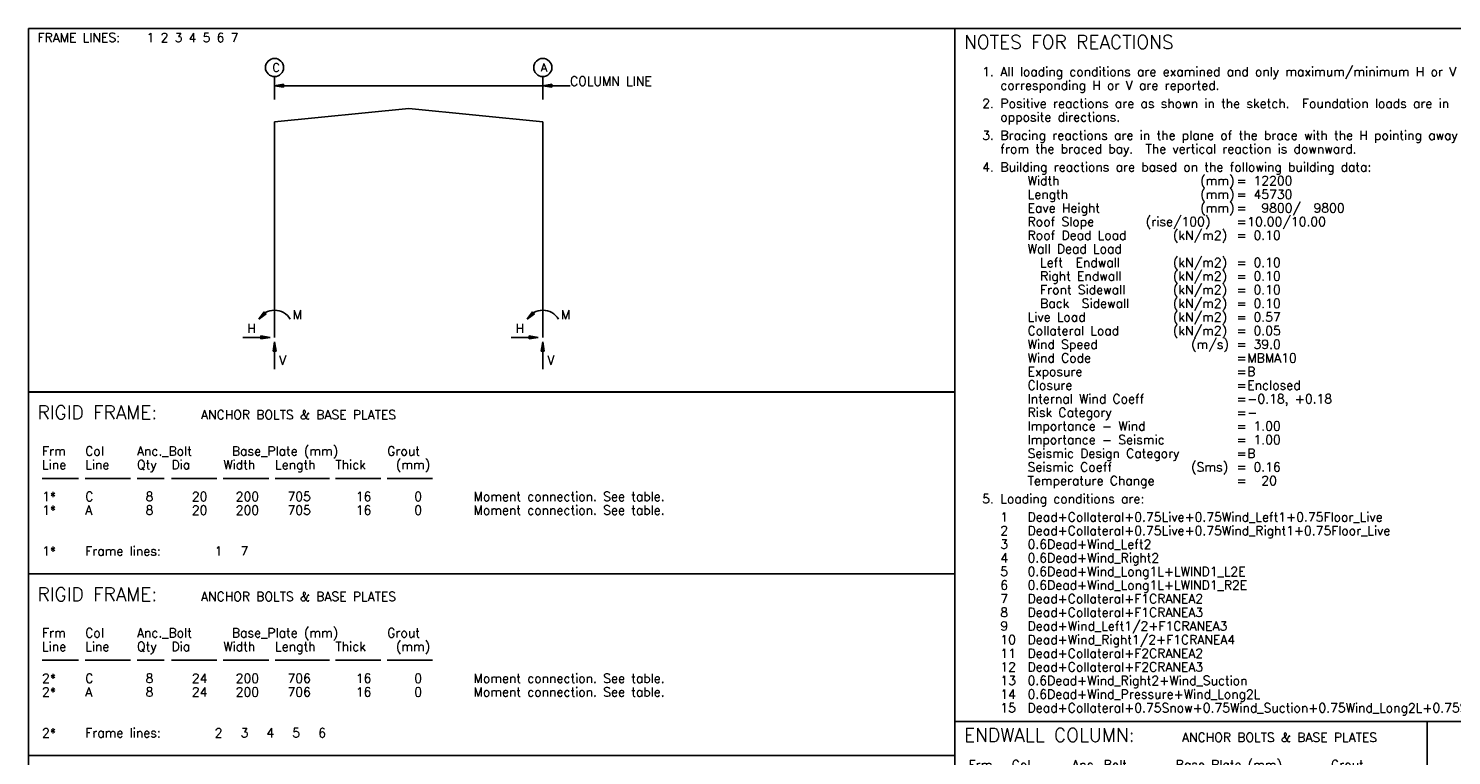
# Model space of a CAD drawing. Extents: x 0 to 48253, y 10738 to 44860.
# Tile 2 of 3: x 0 to 28286, y 30416 to 44860. Entities that reach past the tile are written whole.
import ezdxf

# ---------------------------------------------------------------- set-up
doc = ezdxf.new("R2010")
doc.units = 0
doc.header["$MEASUREMENT"] = 0
doc.linetypes.add('CONTIN', pattern=[0])
doc.layers.get('0').update_dxf_attribs({"linetype": 'CONTIN'})
for name, color, linetype in [('1', 7, 'CONTIN'), ('13', 1, 'CONTIN'), ('14', 7, 'CONTIN'), ('20', 7, 'CONTIN'), ('22', 7, 'CONTIN'), ('26', 7, 'CONTIN')]:
    doc.layers.add(name, color=color, linetype=linetype)
doc.styles.add('SIMPLEX', font='SIMPLEX')

# ---------------------------------------------------------------- blocks, each defined once
blk = doc.blocks.new('MARROW')
for p, q in [((0, 0), (-2.54, 0.42)), ((-2.54, 0.42), (-2.54, -0.42)), ((0, 0), (-2.54, -0.42))]:
    blk.add_line(p, q)
blk = doc.blocks.new('RFRM-1', base_point=(-4891.323, 6138.369))
for p, q in [((13523.782, 6138.369), (-4891.323, 6138.369)), ((-4891.323, 6138.369), (-4891.323, -1083.242)), ((13523.782, -1083.242), (13523.782, 6138.369)), ((-4891.323, -1083.242), (13523.782, -1083.242))]:
    blk.add_line(p, q)
at = {"layer": '1'}
for p, q in [((0, 4730.154), (0, 5181.505)), ((5331.92, 4730.154), (5331.92, 5181.505)), ((0, 5000.965), (5873.541, 5000.965)), ((0, 4283.018), (2665.96, 4549.614)), ((2665.96, 4549.614), (5331.92, 4283.018)), ((0, 0), (0, 4283.018)), ((0, 0), (0, 4283.018)), ((5331.92, 4283.018), (5331.92, 0)), ((5331.92, 0), (5331.92, 4283.018)), ((-631.891, 0), (-90.27, 0)), ((4700.03, 0), (5241.65, 0)), ((0, -90.27), (0, -631.891)), ((5331.92, -90.27), (5331.92, -631.891))]:
    blk.add_line(p, q, dxfattribs=at)
for centre in [(0, 180.54), (5331.92, 180.54)]:
    blk.add_arc(centre, 361.081, 30, 150, dxfattribs=at)
at = {"layer": '13'}
for centre in [(0, 5362.045), (5331.92, 5362.045)]:
    blk.add_circle(centre, 180.54, dxfattribs=at)
at = {"layer": '1', "xscale": 71.079, "yscale": 71.079, "zscale": 71.079}
for p, rotation in [((0, 5000.965), 180), ((5331.92, 5000.965), 180), ((-312.705, 361.08), 225), ((5019.216, 361.08), 225), ((0, -90.27), 90), ((5331.92, -90.27), 90)]:
    blk.add_blockref('MARROW', p, dxfattribs=dict(at, rotation=rotation))
for p in [(-90.27, 0), (5241.65, 0)]:
    blk.add_blockref('MARROW', p, dxfattribs=at)
at = {"layer": '13', "style": 'SIMPLEX'}
for s, p in [('C', (-40.622, 5280.802)), ('A', (5291.299, 5280.802))]:
    blk.add_text(s, height=162.486, dxfattribs=at).set_placement(p)
at = {"layer": '14', "style": 'SIMPLEX'}
for s, p in [('FRAME LINES:', (-4710.783, 5867.559)), ('1 2 3 4 5 6 7', (-2544.3, 5867.559)), ('COLUMN LINE', (5873.541, 5000.965)), ('M', (361.081, 361.081)), ('M', (5693.001, 361.081)), ('H', (-541.621, 90.27)), ('H', (4790.3, 90.27)), ('V', (90.27, -541.621)), ('V', (5422.19, -541.621))]:
    blk.add_text(s, height=180.54, dxfattribs=at).set_placement(p)
blk = doc.blocks.new('BOLT01')
for p, q in [((18415.104, 0), (0, 0)), ((0, 0), (0, -3610.805)), ((18415.104, -3610.805), (18415.104, 0)), ((0, -3610.805), (18415.104, -3610.805))]:
    blk.add_line(p, q)
at = {"layer": '14'}
for p, q in [((270.81, -1715.132), (992.971, -1715.132)), ((1128.377, -1715.132), (2031.078, -1715.132)), ((2157.456, -1715.132), (2699.077, -1715.132)), ((2843.509, -1715.132), (3746.21, -1715.132)), ((3872.588, -1715.132), (4775.289, -1715.132)), ((4901.667, -1715.132), (5984.908, -1715.132)), ((6102.259, -1715.132), (7004.96, -1715.132)), ((7131.339, -1715.132), (8034.041, -1715.132))]:
    blk.add_line(p, q, dxfattribs=at)
at = {"layer": '13', "style": 'SIMPLEX'}
for s, p in [('1*', (270.81, -2166.483)), ('1*', (270.81, -2437.293)), ('A', (1128.377, -2437.293)), ('C', (1128.377, -2166.483)), ('1*', (270.81, -3249.725)), ('1', (3701.074, -3249.725)), ('7', (4215.614, -3249.725))]:
    blk.add_text(s, height=180.54, dxfattribs=at).set_placement(p)
at = {"layer": '14', "style": 'SIMPLEX'}
for s, p in [('Frm', (270.81, -1263.782)), ('Col', (1128.377, -1263.782)), ('Anc._Bolt', (2157.456, -1263.782)), ('Base_Plate (mm)', (4044.101, -1263.782)), ('Grout', (7131.339, -1263.782)), ('Line', (270.81, -1534.592)), ('Line', (1128.377, -1534.592)), ('Qty', (2157.456, -1534.592)), ('Dia', (2843.509, -1534.592)), ('Width', (3872.588, -1534.592)), ('Length', (4901.667, -1534.592)), ('Thick', (6102.259, -1534.592)), ('(mm)', (7302.853, -1534.592)), ('Moment connection. See table.', (8846.475, -2166.483)), ('Moment connection. See table.', (8846.475, -2437.293)), ('Frame lines:', (1128.377, -3249.725))]:
    blk.add_text(s, height=180.54, dxfattribs=at).set_placement(p)
at = {"layer": '20', "style": 'SIMPLEX'}
for s, height, p in [('RIGID FRAME:', 270.81, (180.54, -541.621)), ('ANCHOR BOLTS & BASE PLATES', 180.54, (3430.265, -541.621))]:
    blk.add_text(s, height=height, dxfattribs=at).set_placement(p)
at = {"layer": '26', "style": 'SIMPLEX'}
for s, p in [('8', (2328.969, -2166.483)), ('8', (2328.969, -2437.293)), ('   20', (2843.509, -2166.483)), ('   20', (2843.509, -2437.293)), ('  200', (3872.588, -2166.483)), ('  200', (3872.588, -2437.293)), ('  705', (4901.667, -2166.483)), ('  705', (4901.667, -2437.293)), ('   16', (6102.259, -2166.483)), ('   16', (6102.259, -2437.293)), ('    0', (7131.339, -2166.483)), ('    0', (7131.339, -2437.293))]:
    blk.add_text(s, height=180.54, dxfattribs=at).set_placement(p)
blk = doc.blocks.new('BOLT02')
for p, q in [((18415.104, 0), (0, 0)), ((0, 0), (0, -3610.805)), ((18415.104, -3610.805), (18415.104, 0)), ((0, -3610.805), (18415.104, -3610.805))]:
    blk.add_line(p, q)
at = {"layer": '14'}
for p, q in [((270.81, -1715.132), (992.971, -1715.132)), ((1128.377, -1715.132), (2031.078, -1715.132)), ((2157.456, -1715.132), (2699.077, -1715.132)), ((2843.509, -1715.132), (3746.21, -1715.132)), ((3872.588, -1715.132), (4775.289, -1715.132)), ((4901.667, -1715.132), (5984.908, -1715.132)), ((6102.259, -1715.132), (7004.96, -1715.132)), ((7131.339, -1715.132), (8034.041, -1715.132))]:
    blk.add_line(p, q, dxfattribs=at)
at = {"layer": '13', "style": 'SIMPLEX'}
for s, p in [('2*', (270.81, -2166.483)), ('2*', (270.81, -2437.293)), ('A', (1128.377, -2437.293)), ('C', (1128.377, -2166.483)), ('2*', (270.81, -3249.725)), ('2', (3701.074, -3249.725)), ('3', (4215.614, -3249.725)), ('4', (4730.153, -3249.725)), ('5', (5244.693, -3249.725)), ('6', (5759.232, -3249.725))]:
    blk.add_text(s, height=180.54, dxfattribs=at).set_placement(p)
at = {"layer": '14', "style": 'SIMPLEX'}
for s, p in [('Frm', (270.81, -1263.782)), ('Col', (1128.377, -1263.782)), ('Anc._Bolt', (2157.456, -1263.782)), ('Base_Plate (mm)', (4044.101, -1263.782)), ('Grout', (7131.339, -1263.782)), ('Line', (270.81, -1534.592)), ('Line', (1128.377, -1534.592)), ('Qty', (2157.456, -1534.592)), ('Dia', (2843.509, -1534.592)), ('Width', (3872.588, -1534.592)), ('Length', (4901.667, -1534.592)), ('Thick', (6102.259, -1534.592)), ('(mm)', (7302.853, -1534.592)), ('Moment connection. See table.', (8846.475, -2166.483)), ('Moment connection. See table.', (8846.475, -2437.293)), ('Frame lines:', (1128.377, -3249.725))]:
    blk.add_text(s, height=180.54, dxfattribs=at).set_placement(p)
at = {"layer": '20', "style": 'SIMPLEX'}
for s, height, p in [('RIGID FRAME:', 270.81, (180.54, -541.621)), ('ANCHOR BOLTS & BASE PLATES', 180.54, (3430.265, -541.621))]:
    blk.add_text(s, height=height, dxfattribs=at).set_placement(p)
at = {"layer": '26', "style": 'SIMPLEX'}
for s, p in [('8', (2328.969, -2166.483)), ('8', (2328.969, -2437.293)), ('   24', (2843.509, -2166.483)), ('   24', (2843.509, -2437.293)), ('  200', (3872.588, -2166.483)), ('  200', (3872.588, -2437.293)), ('  706', (4901.667, -2166.483)), ('  706', (4901.667, -2437.293)), ('   16', (6102.259, -2166.483)), ('   16', (6102.259, -2437.293)), ('    0', (7131.339, -2166.483)), ('    0', (7131.339, -2437.293))]:
    blk.add_text(s, height=180.54, dxfattribs=at).set_placement(p)
blk = doc.blocks.new('EWBASE')
for p, q in [((9388.093, 0), (0, 0)), ((0, 0), (0, -2392.158)), ((9388.093, -2392.158), (9388.093, 0)), ((0, -2392.158), (9388.093, -2392.158))]:
    blk.add_line(p, q)
at = {"layer": '14'}
for p, q in [((270.81, -1399.187), (812.431, -1399.187)), ((1128.377, -1399.187), (2031.078, -1399.187)), ((2328.969, -1399.187), (2870.59, -1399.187)), ((3015.022, -1399.187), (3917.723, -1399.187)), ((4215.614, -1399.187), (5118.315, -1399.187)), ((5244.693, -1399.187), (6327.935, -1399.187)), ((6445.285, -1399.187), (7347.986, -1399.187)), ((7474.366, -1399.187), (8377.067, -1399.187))]:
    blk.add_line(p, q, dxfattribs=at)
at = {"layer": '13', "style": 'SIMPLEX'}
for s, p in [('1', (270.81, -1850.538)), ('B', (1299.89, -1850.538)), ('7', (270.81, -2211.618)), ('B', (1299.89, -2211.618))]:
    blk.add_text(s, height=180.54, dxfattribs=at).set_placement(p)
at = {"layer": '14', "style": 'SIMPLEX'}
for s, p in [('Frm', (270.81, -947.836)), ('Col', (1128.377, -947.836)), ('Anc._Bolt', (2328.969, -947.836)), ('Base_Plate (mm)', (4387.127, -947.836)), ('Grout', (7474.366, -947.836)), ('Line', (270.81, -1218.647)), ('Line', (1128.377, -1218.647)), ('Qty', (2328.969, -1218.647)), ('Dia', (3015.022, -1218.647)), ('Width', (4215.614, -1218.647)), ('Length', (5244.693, -1218.647)), ('Thick', (6445.285, -1218.647)), ('(mm)', (7645.88, -1218.647))]:
    blk.add_text(s, height=180.54, dxfattribs=at).set_placement(p)
at = {"layer": '20', "style": 'SIMPLEX'}
for s, height, p in [('ENDWALL COLUMN:', 270.81, (180.54, -406.216)), ('ANCHOR BOLTS & BASE PLATES', 180.54, (4513.506, -406.216))]:
    blk.add_text(s, height=height, dxfattribs=at).set_placement(p)
at = {"layer": '26', "style": 'SIMPLEX'}
for s, p in [('4', (2500.482, -1850.538)), ('   20', (3015.022, -1850.538)), ('  200', (4215.614, -1850.538)), ('  400', (5244.693, -1850.538)), ('   16', (6445.285, -1850.538)), ('    0', (7474.366, -1850.538)), ('4', (2500.482, -2211.618)), ('   20', (3015.022, -2211.618)), ('  200', (4215.614, -2211.618)), ('  400', (5244.693, -2211.618)), ('   16', (6445.285, -2211.618)), ('    0', (7474.366, -2211.618))]:
    blk.add_text(s, height=180.54, dxfattribs=at).set_placement(p)
blk = doc.blocks.new('RNOTES')
for p, q in [((18415.104, 0), (0, 0)), ((0, 0), (0, -13766.193)), ((18415.104, -13766.193), (18415.104, 0)), ((0, -13766.193), (18415.104, -13766.193))]:
    blk.add_line(p, q)
at = {"layer": '1', "style": 'SIMPLEX'}
for s, p in [('1.', (541.621, -947.836)), ('All loading conditions are examined and only maximum/minimum H or V and the', (902.701, -947.836)), ('corresponding H or V are reported.', (902.701, -1218.647)), ('2.', (541.621, -1579.727)), ('Positive reactions are as shown in the sketch.  Foundation loads are in', (902.701, -1579.727)), ('opposite directions.', (902.701, -1850.538)), ('3.', (541.621, -2211.618)), ('Bracing reactions are in the plane of the brace with the H pointing away', (902.701, -2211.618)), ('from the braced bay.  The vertical reaction is downward.', (902.701, -2482.428)), ('4.', (541.621, -2843.509)), ('Building reactions are based on the following building data:', (902.701, -2843.509)), ('Width', (1444.322, -3114.319)), ('(mm)', (4874.587, -3114.319)), ('=', (5596.748, -3114.319)), ('  12200', (5687.018, -3114.319)), ('Length', (1444.322, -3385.13)), ('(mm)', (4874.587, -3385.13)), ('=', (5596.748, -3385.13)), ('  45730', (5687.018, -3385.13)), ('Eave Height', (1444.322, -3655.94)), ('(mm)', (4874.587, -3655.94)), ('=', (5596.748, -3655.94)), ('   9800/  9800', (5687.018, -3655.94)), ('Roof Slope', (1444.322, -3926.75)), ('(rise/100)', (3791.345, -3926.75)), ('=', (5596.748, -3926.75)), (' 10.00/10.00', (5687.018, -3926.75)), ('Roof Dead Load', (1444.322, -4197.561)), ('(kN/m2)', (4332.966, -4197.561)), ('=', (5596.748, -4197.561)), ('  0.10', (5687.018, -4197.561)), ('Wall Dead Load', (1444.322, -4468.371)), ('  Left  Endwall', (1444.322, -4739.181)), ('(kN/m2)', (4332.966, -4739.181)), ('(kN/m2)', (4332.966, -5009.991)), ('=', (5596.748, -4739.181)), ('  0.10', (5687.018, -4739.181)), ('  Right Endwall', (1444.322, -5009.991)), ('  Front Sidewall', (1444.322, -5280.801)), ('(kN/m2)', (4332.966, -5280.801)), ('=', (5596.748, -5009.991)), ('  0.10', (5687.018, -5009.991)), ('  Back  Sidewall', (1444.322, -5551.611)), ('(kN/m2)', (4332.966, -5551.611)), ('=', (5596.748, -5280.801)), ('  0.10', (5687.018, -5280.801)), ('  0.10', (5687.018, -5551.611)), ('Live Load', (1444.322, -5822.422)), ('(kN/m2)', (4332.966, -5822.422)), ('=', (5596.748, -5551.611)), ('  0.57', (5687.018, -5822.422)), ('Collateral Load', (1444.322, -6093.232)), ('(kN/m2)', (4332.966, -6093.232)), ('=', (5596.748, -5822.422)), ('  0.05', (5687.018, -6093.232)), ('Wind Speed', (1444.322, -6364.042)), ('(m/s)', (4694.047, -6364.042)), ('=', (5596.748, -6093.232)), ('  39.0', (5687.018, -6364.042)), ('Wind Code', (1444.322, -6634.852)), ('=', (5596.748, -6364.042)), (' MBMA10', (5687.018, -6634.852)), ('Exposure', (1444.322, -6905.663)), ('=', (5596.748, -6634.852)), ('=', (5596.748, -6905.663)), (' B', (5687.018, -6905.663)), ('Closure', (1444.322, -7176.474)), ('=', (5596.748, -7176.474)), (' Enclosed', (5687.018, -7176.474)), ('Internal Wind Coeff', (1444.322, -7447.284)), ('=', (5596.748, -7447.284)), (' -0.18, +0.18', (5687.018, -7447.284)), ('Risk Category', (1444.322, -7718.095)), ('=', (5596.748, -7718.095)), ('Importance - Wind', (1444.322, -7988.905)), ('=', (5596.748, -7988.905)), (' -', (5687.018, -7718.095)), ('  1.00', (5687.018, -7988.905)), ('Importance - Seismic', (1444.322, -8259.716)), ('=', (5596.748, -8259.716)), ('  1.00', (5687.018, -8259.716)), ('Seismic Design Category', (1444.322, -8530.526)), ('=', (5596.748, -8530.526)), (' B', (5687.018, -8530.526)), ('Seismic Coeff', (1444.322, -8801.337)), ('(Sms)', (4694.047, -8801.337)), ('=', (5596.748, -8801.337)), ('  0.16', (5687.018, -8801.337)), ('Temperature Change', (1444.322, -9072.147)), ('=', (5596.748, -9072.147)), ('   20', (5687.018, -9072.147)), ('5.', (541.621, -9433.228)), ('Loading conditions are:', (902.701, -9433.228)), ('1', (902.701, -9794.309)), ('Dead+Collateral+0.75Live+0.75Wind_Left1+0.75Floor_Live', (1444.322, -9794.309)), ('2', (902.701, -10065.119)), ('Dead+Collateral+0.75Live+0.75Wind_Right1+0.75Floor_Live', (1444.322, -10065.119)), ('3', (902.701, -10335.93)), ('0.6Dead+Wind_Left2', (1444.322, -10335.93)), ('4', (902.701, -10606.74)), ('0.6Dead+Wind_Right2', (1444.322, -10606.74)), ('5', (902.701, -10877.551)), ('0.6Dead+Wind_Long1L+LWIND1_L2E', (1444.322, -10877.551)), ('6', (902.701, -11148.361)), ('0.6Dead+Wind_Long1L+LWIND1_R2E', (1444.322, -11148.361)), ('7', (902.701, -11419.172)), ('Dead+Collateral+F1CRANEA2', (1444.322, -11419.172)), ('8', (902.701, -11689.982)), ('Dead+Collateral+F1CRANEA3', (1444.322, -11689.982)), ('9', (902.701, -11960.793)), ('Dead+Wind_Left1/2+F1CRANEA3', (1444.322, -11960.793)), ('10', (902.701, -12231.604)), ('Dead+Wind_Right1/2+F1CRANEA4', (1444.322, -12231.604)), ('11', (902.701, -12502.414)), ('Dead+Collateral+F2CRANEA2', (1444.322, -12502.414)), ('12', (902.701, -12773.225)), ('Dead+Collateral+F2CRANEA3', (1444.322, -12773.225)), ('13', (902.701, -13044.034)), ('0.6Dead+Wind_Right2+Wind_Suction', (1444.322, -13044.034)), ('14', (902.701, -13314.845)), ('0.6Dead+Wind_Pressure+Wind_Long2L', (1444.322, -13314.845)), ('15', (902.701, -13585.654)), ('Dead+Collateral+0.75Snow+0.75Wind_Suction+0.75Wind_Long2L+0.75Slide_Snow', (1444.322, -13585.654))]:
    blk.add_text(s, height=180.54, dxfattribs=at).set_placement(p)
at = {"layer": '20', "style": 'SIMPLEX'}
blk.add_text('NOTES FOR REACTIONS', height=270.81, dxfattribs=at).set_placement((180.54, -406.216))

msp = doc.modelspace()

# ---------------------------------------------------------------- linework, layer by layer
at = {"layer": '22'}
for p, q in [((48253, 44860), (0, 44860)), ((0, 44860), (0, 10738))]:
    msp.add_line(p, q, dxfattribs=at)

# ---------------------------------------------------------------- block references
at = {"layer": '1'}
for name, p in [('RFRM-1', (0, 44860)), ('RNOTES', (18415, 44860)), ('BOLT01', (0, 37638)), ('BOLT02', (0, 34027)), ('EWBASE', (18415, 31093))]:
    msp.add_blockref(name, p, dxfattribs=at)

doc.saveas('drawing.dxf')
